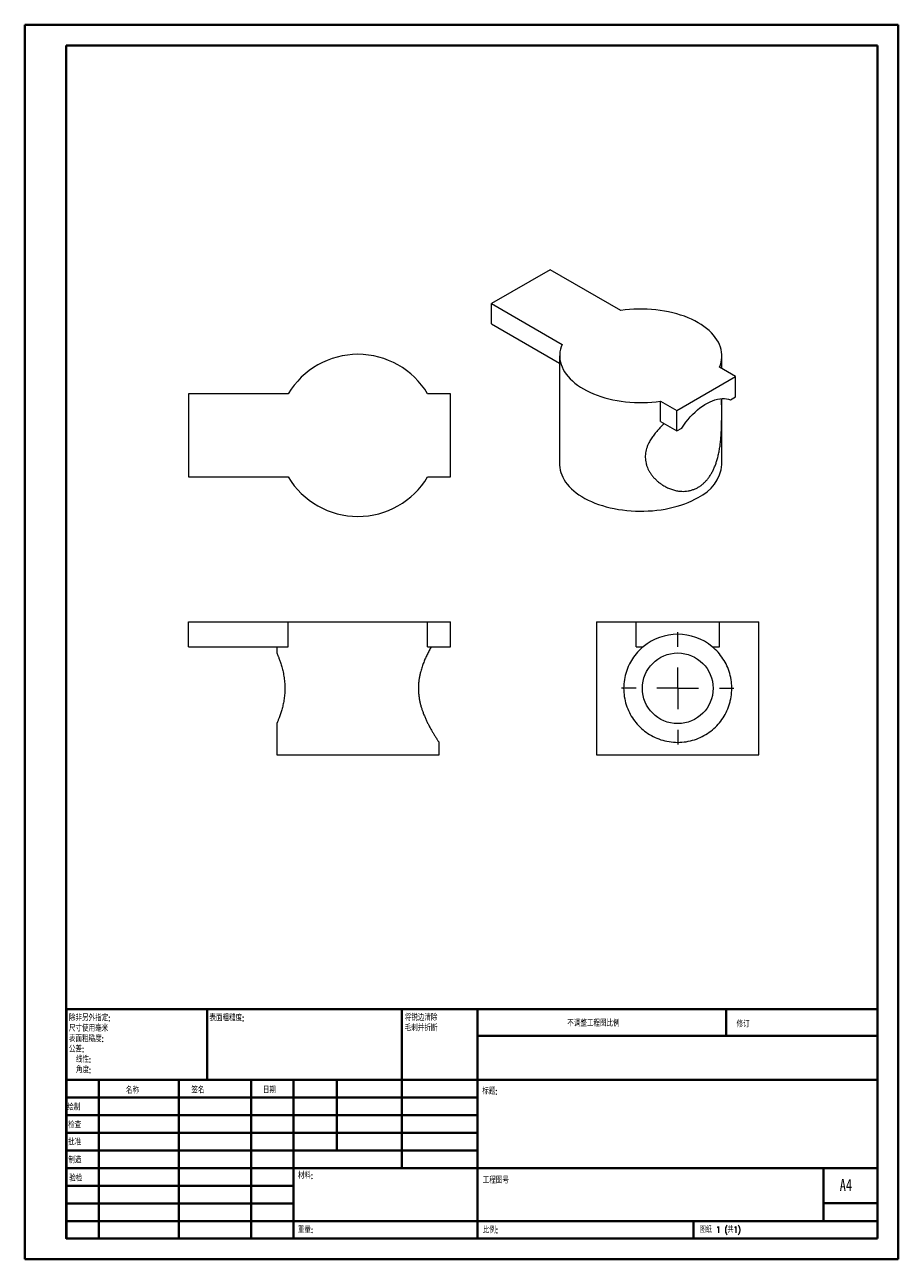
# Model space of a CAD drawing. Header units: millimetres. Extents: x 0 to 210, y 0 to 297.
import ezdxf

# ---------------------------------------------------------------- set-up
doc = ezdxf.new("R2010")
doc.units = ezdxf.units.MM
doc.styles.add('SLDTEXTSTYLE0', font='TXT', dxfattribs={"width": 0.75, "bigfont": 'bigfont'})
doc.styles.add('SLDTEXTSTYLE1', font='TXT', dxfattribs={"width": 0.75})
doc.styles.add('SLDTEXTSTYLE2', font='TXT', dxfattribs={"width": 0.694444, "bigfont": 'bigfont'})

# ---------------------------------------------------------------- blocks, each defined once
blk = doc.blocks.new('SW_NOTE_0')
at = {"color": 0, "linetype": 'Continuous', "lineweight": 0, "char_height": 1.5, "attachment_point": 1, "style": 'SLDTEXTSTYLE0'}
for s, insert in [('\\M+18FAB锐边\\M+190B4\\M+18F9C', (0, 1.93)), ('\\M+196D1\\M+18E68\\M+19BF3\\M+190DC\\M+19266', (0, -0.57))]:
    blk.add_mtext(s, dxfattribs=dict(at, insert=insert))
blk = doc.blocks.new('SW_NOTE_1')
at = {"color": 0, "linetype": 'Continuous', "lineweight": 0, "char_height": 1.5, "attachment_point": 1, "style": 'SLDTEXTSTYLE0'}
for s, insert in [('\\M+18F9C\\M+194F1另\\M+18A4F\\M+18E77\\M+192E8:', (0, 1.93)), ('\\M+18EDA\\M+190A1\\M+18E67\\M+19770\\M+19F7C\\M+195C4', (0, -0.57)), ('\\M+1955C\\M+196CA\\M+19165糙\\M+19378:', (0, -3.07)), ('\\M+18CF6\\M+18DB7:', (0, -5.57)), ('线\\M+190AB:', (1.69, -8.07)), ('\\M+18A70\\M+19378:', (1.69, -10.57))]:
    blk.add_mtext(s, dxfattribs=dict(at, insert=insert))
blk = doc.blocks.new('SW_CENTERMARKSYMBOL_0')
at = {"color": 0, "linetype": 'Continuous', "lineweight": 0}
for p, q in [((0, 10), (0, 13.5)), ((0, 0), (0, 5)), ((-10, 0), (-13.5, 0)), ((0, 0), (-5, 0)), ((0, 0), (0, -5)), ((0, 0), (5, 0)), ((10, 0), (13.5, 0)), ((0, -10), (0, -13.5))]:
    blk.add_line(p, q, dxfattribs=at)

msp = doc.modelspace()

# ---------------------------------------------------------------- linework, layer by layer
at = {"color": 7, "linetype": 'Continuous', "lineweight": 40}
for p, q in [((0.08, 0.21), (0.08, 297.21)), ((0.08, 297.21), (210.08, 297.21)), ((210.08, 0.21), (210.08, 297.21)), ((210.08, 292.21), (210.08, 297.21)), ((10.08, 292.21), (205.08, 292.21)), ((10.08, 5.21), (10.08, 292.21)), ((205.08, 5.21), (205.08, 292.21)), ((10.11, 60.37), (205.08, 60.37)), ((10.11, 60.37), (10.11, 5.12)), ((43.91, 43.37), (43.91, 60.37)), ((90.71, 60.37), (90.71, 22.12)), ((108.91, 60.37), (108.91, 5.12)), ((168.68, 54.09), (168.68, 60.46)), ((205.08, 54), (108.91, 54)), ((205.08, 43.37), (10.11, 43.37)), ((17.91, 43.37), (17.91, 5.12)), ((37.1, 43.37), (37.1, 5.12)), ((54.51, 43.37), (54.51, 5.12)), ((64.71, 5.12), (64.71, 43.37)), ((75.11, 26.37), (75.11, 43.37)), ((108.91, 39.12), (10.11, 39.12)), ((108.91, 34.87), (10.11, 34.87)), ((108.91, 30.62), (10.11, 30.62)), ((108.91, 26.37), (10.11, 26.37)), ((64.71, 22.12), (10.11, 22.12)), ((64.71, 22.12), (205.08, 22.12)), ((192.08, 9.46), (192.08, 22.21)), ((64.71, 17.87), (10.11, 17.87)), ((64.71, 13.62), (10.11, 13.62)), ((205.08, 13.71), (192.08, 13.71)), ((10.11, 9.37), (205.08, 9.37)), ((160.88, 5.21), (160.88, 9.46)), ((10.08, 5.21), (205.08, 5.21)), ((205.08, 5.21), (180.99, 5.21)), ((0.08, 0.21), (210.08, 0.21))]:
    msp.add_line(p, q, dxfattribs=at)
at = {"color": 7, "linetype": 'Continuous', "lineweight": 15}
for p, q in [((126.43, 238.28), (112.29, 230.11)), ((143.4, 228.48), (126.43, 238.28)), ((112.29, 230.11), (129.26, 220.32)), ((112.29, 225.22), (112.29, 230.11)), ((112.29, 225.22), (128.67, 215.76)), ((128.67, 217.57), (128.67, 191.44)), ((167.67, 214.47), (167.67, 217.57)), ((170.98, 212.56), (167.08, 214.81)), ((156.84, 204.4), (170.98, 212.56)), ((170.98, 207.66), (170.98, 212.56)), ((63.44, 208.42), (39.44, 208.42)), ((39.44, 208.42), (39.44, 188.42)), ((102.44, 208.42), (96.92, 208.42)), ((102.44, 188.42), (102.44, 208.42)), ((152.94, 206.65), (156.84, 204.4)), ((152.94, 201.75), (152.94, 206.65)), ((167.67, 191.44), (167.67, 207.27)), ((169.78, 206.97), (170.98, 207.66)), ((156.84, 199.5), (156.84, 204.4)), ((152.94, 201.75), (156.84, 199.5)), ((156.84, 199.5), (158.04, 200.19)), ((39.44, 188.42), (63.44, 188.42)), ((96.92, 188.42), (102.44, 188.42)), ((39.44, 147.57), (39.44, 153.57)), ((39.44, 153.57), (63.44, 153.57)), ((63.44, 147.57), (63.44, 153.57)), ((63.44, 153.57), (96.92, 153.57)), ((96.92, 147.57), (96.92, 153.57)), ((96.92, 153.57), (102.44, 153.57)), ((102.44, 147.57), (102.44, 153.57)), ((137.56, 153.57), (137.56, 121.57)), ((137.56, 153.57), (147.06, 153.57)), ((147.06, 147.57), (147.06, 153.57)), ((147.06, 153.57), (167.06, 153.57)), ((167.06, 147.57), (167.06, 153.57)), ((167.06, 153.57), (176.56, 153.57)), ((176.56, 121.57), (176.56, 153.57)), ((39.44, 147.57), (63.44, 147.57)), ((60.68, 147.57), (60.68, 146.07)), ((96.92, 147.57), (102.44, 147.57)), ((147.06, 147.57), (148.75, 147.57)), ((165.37, 147.57), (167.06, 147.57)), ((60.68, 129.08), (60.68, 121.57)), ((99.68, 121.57), (99.68, 124.58)), ((60.68, 121.57), (99.68, 121.57)), ((137.56, 121.57), (157.06, 121.57)), ((157.06, 121.57), (176.56, 121.57))]:
    msp.add_line(p, q, dxfattribs=at)
at = {"color": 7, "linetype": 'Continuous', "lineweight": 15, "flags": 128}
for points in [[(167.08, 214.81), (167.31, 215.41), (167.48, 216.01), (167.6, 216.62), (167.66, 217.23), (167.66, 217.84), (167.61, 218.46), (167.5, 219.06), (167.33, 219.67), (167.1, 220.26), (166.82, 220.85), (166.48, 221.43), (166.09, 222), (165.65, 222.56), (165.15, 223.1), (164.61, 223.62), (164.01, 224.13), (163.37, 224.62), (162.69, 225.08), (161.96, 225.53), (161.19, 225.95), (160.38, 226.34), (159.54, 226.71), (158.66, 227.06), (157.75, 227.37), (156.82, 227.66), (155.85, 227.91), (154.87, 228.14), (153.87, 228.33), (152.84, 228.5), (151.81, 228.63), (150.76, 228.72), (149.71, 228.79), (148.65, 228.82), (147.59, 228.82), (146.53, 228.78), (145.48, 228.72), (144.44, 228.62), (143.4, 228.48)], [(129.26, 220.32), (129.03, 219.72), (128.86, 219.12), (128.74, 218.51), (128.68, 217.9), (128.68, 217.29), (128.73, 216.68), (128.84, 216.07), (129.01, 215.47), (129.24, 214.87), (129.52, 214.28), (129.86, 213.7), (130.25, 213.13), (130.69, 212.57), (131.19, 212.03), (131.73, 211.51), (132.33, 211), (132.97, 210.52), (133.65, 210.05), (134.38, 209.61), (135.15, 209.19), (135.96, 208.79), (136.8, 208.42), (137.68, 208.08), (138.59, 207.76), (139.52, 207.48), (140.49, 207.22), (141.47, 206.99), (142.47, 206.8), (143.5, 206.64), (144.53, 206.51), (145.58, 206.41), (146.63, 206.34), (147.69, 206.31), (148.75, 206.31), (149.8, 206.35), (150.86, 206.42), (151.9, 206.52), (152.94, 206.65)], [(158.04, 200.19), (158.52, 200.9), (159.02, 201.58), (159.54, 202.23), (160.08, 202.86), (160.64, 203.45), (161.22, 204.01), (161.8, 204.53), (162.4, 205.01), (163, 205.45), (163.61, 205.85), (164.21, 206.2), (164.82, 206.5), (165.42, 206.76), (166.01, 206.96), (166.6, 207.12), (167.17, 207.22), (167.73, 207.28), (168.28, 207.28), (168.8, 207.23), (169.3, 207.12), (169.78, 206.97)], [(128.67, 191.44), (128.67, 191.29), (128.71, 190.69), (128.81, 190.09), (128.96, 189.5), (129.17, 188.91), (129.43, 188.33), (129.74, 187.76), (130.1, 187.2), (130.52, 186.65), (130.99, 186.11), (131.5, 185.59), (132.07, 185.09), (132.67, 184.6), (133.32, 184.14), (134.02, 183.69), (134.75, 183.27), (135.53, 182.87), (136.33, 182.49), (137.17, 182.14), (138.05, 181.82), (138.95, 181.52), (139.88, 181.25), (140.83, 181.01), (141.8, 180.8), (142.79, 180.62), (143.79, 180.47), (144.81, 180.35), (145.84, 180.26), (146.87, 180.2), (147.91, 180.18), (148.95, 180.19), (149.98, 180.23), (151.01, 180.3), (152.04, 180.4), (153.05, 180.54), (154.05, 180.7), (155.03, 180.9), (155.99, 181.13), (156.93, 181.38), (157.84, 181.66), (158.73, 181.97), (159.59, 182.31), (160.41, 182.68), (161.2, 183.06), (161.96, 183.48)]]:
    msp.add_lwpolyline(points, dxfattribs=at)
at = {"color": 7, "linetype": 'Continuous', "lineweight": 15}
msp.add_circle((157.06, 137.57), 8.5, dxfattribs=at)
for centre, radius, start, end in [((80.18, 198.42), 19.5, 30.8519, 149.1481), ((158.04, 192.32), 9.67, 293.9111, 354.7687), ((80.18, 198.42), 19.5, 210.8519, 329.1481), ((157.06, 137.57), 13, 50.2849, 129.7151)]:
    msp.add_arc(centre, radius, start, end, dxfattribs=at)
for points, knots in [([(153.83, 201.23), (153.8, 201.21), (153.43, 200.87), (152.81, 200.25), (151.99, 199.36), (151.27, 198.49), (150.64, 197.57), (150.15, 196.72), (149.79, 195.95), (149.55, 195.26), (149.37, 194.56), (149.27, 193.84), (149.24, 193.13), (149.3, 192.42), (149.43, 191.72), (149.63, 191.04), (149.89, 190.39), (150.21, 189.78), (150.58, 189.19), (151.02, 188.59), (151.54, 188), (152.15, 187.42), (152.8, 186.89), (153.54, 186.38), (154.37, 185.92), (155.29, 185.51), (156.25, 185.21), (157.16, 185.03), (158.01, 184.95), (158.8, 184.96), (159.58, 185.05), (160.35, 185.23), (161.1, 185.49), (161.82, 185.83), (162.51, 186.26), (163.14, 186.76), (163.72, 187.31), (164.24, 187.9), (164.72, 188.55), (165.17, 189.26), (165.58, 190.03), (165.94, 190.85), (166.27, 191.71), (166.56, 192.65), (166.82, 193.66), (167.05, 194.74), (167.23, 195.85), (167.36, 196.95), (167.46, 198), (167.53, 199.02), (167.57, 200.04), (167.61, 200.99), (167.62, 201.84), (167.63, 202.61), (167.64, 203.35), (167.64, 204.06), (167.64, 204.71), (167.63, 205.32), (167.62, 205.88), (167.59, 206.43), (167.56, 206.89), (167.53, 207.14), (167.52, 207.24)], [0, 0, 0, 0, 0.002026, 0.026241, 0.046979, 0.067715, 0.089111, 0.110501, 0.125257, 0.14001, 0.155166, 0.170319, 0.185093, 0.199866, 0.215113, 0.230361, 0.244568, 0.258777, 0.273272, 0.287768, 0.304883, 0.322, 0.339452, 0.356905, 0.37761, 0.398313, 0.419652, 0.440987, 0.45764, 0.474292, 0.491408, 0.508522, 0.525193, 0.541863, 0.559095, 0.576327, 0.591882, 0.607437, 0.623396, 0.639356, 0.655892, 0.672429, 0.689325, 0.706221, 0.725369, 0.744517, 0.764117, 0.783716, 0.801216, 0.818713, 0.83667, 0.854624, 0.86894, 0.883254, 0.897975, 0.912695, 0.927019, 0.941344, 0.956074, 0.970806, 0.98897, 1, 1, 1, 1]), ([(60.68, 146.07), (60.68, 146.07), (60.68, 146.06), (60.72, 145.98), (60.78, 145.84), (60.86, 145.65), (60.95, 145.42), (61.07, 145.13), (61.2, 144.8), (61.34, 144.42), (61.49, 144), (61.65, 143.52), (61.81, 143), (61.97, 142.43), (62.12, 141.83), (62.26, 141.17), (62.39, 140.48), (62.49, 139.78), (62.57, 139.08), (62.61, 138.38), (62.63, 137.66), (62.62, 136.75), (62.55, 135.86), (62.45, 135.03), (62.31, 134.21), (62.11, 133.23), (61.86, 132.32), (61.65, 131.64), (61.49, 131.16), (61.33, 130.71), (61.18, 130.31), (61.04, 129.95), (60.92, 129.65), (60.82, 129.41), (60.75, 129.23), (60.7, 129.13), (60.68, 129.07), (60.68, 129.08), (60.68, 129.08)], [0, 0, 0, 0, 0.02482, 0.04964, 0.075218, 0.100798, 0.125605, 0.150413, 0.175877, 0.201343, 0.227382, 0.253422, 0.280141, 0.306859, 0.334256, 0.361651, 0.389928, 0.418203, 0.444146, 0.470089, 0.496934, 0.52378, 0.571334, 0.595795, 0.620258, 0.668966, 0.718861, 0.745479, 0.772098, 0.799447, 0.826795, 0.854064, 0.881333, 0.909512, 0.93769, 0.963104, 0.988518, 1, 1, 1, 1]), ([(97.82, 147.57), (97.66, 147.28), (97.33, 146.7), (96.85, 145.76), (96.4, 144.8), (95.99, 143.82), (95.6, 142.77), (95.29, 141.76), (95.07, 140.84), (94.91, 140.01), (94.79, 139.15), (94.72, 138.28), (94.7, 137.42), (94.74, 136.55), (94.83, 135.68), (94.96, 134.83), (95.13, 134.03), (95.33, 133.26), (95.56, 132.51), (95.84, 131.73), (96.14, 130.95), (96.49, 130.15), (96.85, 129.4), (97.23, 128.64), (97.64, 127.89), (98.05, 127.16), (98.44, 126.5), (98.78, 125.96), (99.04, 125.54), (99.26, 125.21), (99.43, 124.94), (99.57, 124.74), (99.64, 124.62), (99.68, 124.57), (99.67, 124.58), (99.67, 124.58)], [0, 0, 0, 0, 0.042275, 0.084935, 0.121471, 0.158004, 0.195699, 0.233384, 0.25938, 0.285373, 0.312073, 0.338771, 0.364798, 0.390826, 0.417687, 0.444552, 0.469582, 0.494614, 0.520151, 0.545689, 0.575843, 0.605999, 0.636746, 0.667494, 0.703972, 0.740447, 0.77804, 0.815628, 0.844967, 0.874304, 0.904459, 0.934611, 0.963981, 0.99335, 1, 1, 1, 1]), ([(148.75, 147.57), (148.26, 147.16), (147.8, 146.72), (146.94, 145.76), (146.54, 145.24), (145.84, 144.17), (145.53, 143.61), (145.12, 142.72), (144.99, 142.42), (144.76, 141.79), (144.66, 141.47), (144.38, 140.5), (144.24, 139.84), (144.08, 138.48), (144.04, 137.78), (144.09, 136.41), (144.17, 135.74), (144.44, 134.4), (144.62, 133.75), (145.07, 132.5), (145.35, 131.9), (145.97, 130.75), (146.33, 130.21), (147.1, 129.19), (147.53, 128.7), (148.46, 127.81), (148.95, 127.39), (150, 126.64), (150.56, 126.3), (151.75, 125.69), (152.37, 125.43), (153.64, 125.01), (154.3, 124.85), (155.67, 124.63), (156.35, 124.58), (157.72, 124.57), (158.41, 124.63), (159.77, 124.84), (160.43, 125), (161.71, 125.42), (162.34, 125.67), (163.52, 126.27), (164.08, 126.61), (165.14, 127.37), (165.65, 127.79), (166.57, 128.69), (167, 129.17), (167.78, 130.19), (168.13, 130.73), (168.76, 131.87), (169.04, 132.47), (169.38, 133.4), (169.48, 133.72), (169.66, 134.37), (169.74, 134.7), (169.94, 135.7), (170.02, 136.38), (170.06, 137.41), (170.06, 137.76), (170.04, 138.45), (170.01, 138.79), (169.89, 139.81), (169.75, 140.48), (169.19, 142.43), (168.65, 143.61), (167.22, 145.79), (166.37, 146.74), (165.37, 147.57)], [0, 0, 0, 0, 0.03125, 0.03125, 0.0625, 0.0625, 0.09375, 0.09375, 0.109375, 0.109375, 0.125, 0.125, 0.15625, 0.15625, 0.1875, 0.1875, 0.21875, 0.21875, 0.25, 0.25, 0.28125, 0.28125, 0.3125, 0.3125, 0.34375, 0.34375, 0.375, 0.375, 0.40625, 0.40625, 0.4375, 0.4375, 0.46875, 0.46875, 0.5, 0.5, 0.53125, 0.53125, 0.5625, 0.5625, 0.59375, 0.59375, 0.625, 0.625, 0.65625, 0.65625, 0.6875, 0.6875, 0.71875, 0.71875, 0.75, 0.75, 0.765625, 0.765625, 0.78125, 0.78125, 0.8125, 0.8125, 0.828125, 0.828125, 0.84375, 0.84375, 0.875, 0.875, 0.9375, 0.9375, 1, 1, 1, 1])]:
    msp.add_open_spline(points, degree=3, knots=knots, dxfattribs=at)

# ---------------------------------------------------------------- block references
at = {"color": 7, "linetype": 'Continuous', "lineweight": 0}
for name, p in [('SW_CENTERMARKSYMBOL_0', (157.06, 137.57)), ('SW_NOTE_1', (10.7, 57.11)), ('SW_NOTE_0', (91.42, 57.19))]:
    msp.add_blockref(name, p, dxfattribs=at)

# ---------------------------------------------------------------- texts
at = {"color": 7, "linetype": 'Continuous', "lineweight": 0, "attachment_point": 1}
for s, insert, char_height, style in [('\\M+1955C\\M+196CA\\M+19165糙\\M+19378:', (44.48, 59.04), 1.5, 'SLDTEXTSTYLE0'), ('\\M+19573调\\M+190AE\\M+18D48\\M+192F6图\\M+194E4\\M+197E1', (130.49, 57.75), 1.5, 'SLDTEXTSTYLE0'), ('\\M+18F43订', (171.21, 57.55), 1.5, 'SLDTEXTSTYLE0'), ('\\M+196BC\\M+18FCC', (24.43, 41.62), 1.5, 'SLDTEXTSTYLE0'), ('签\\M+196BC', (40.14, 41.68), 1.5, 'SLDTEXTSTYLE0'), ('\\M+193FA\\M+18AFA', (57.33, 41.7), 1.5, 'SLDTEXTSTYLE0'), ('标题:', (110.07, 41.4), 1.5, 'SLDTEXTSTYLE0'), ('绘\\M+190A7', (10.32, 37.55), 1.5, 'SLDTEXTSTYLE0'), ('检查', (10.52, 33.28), 1.5, 'SLDTEXTSTYLE0'), ('\\M+194E1\\M+18F79', (10.51, 29.19), 1.5, 'SLDTEXTSTYLE0'), ('\\M+190A7\\M+191A2', (10.57, 24.85), 1.5, 'SLDTEXTSTYLE0'), ('\\M+18DDE\\M+197BF:', (65.76, 21.11), 1.5, 'SLDTEXTSTYLE0'), ('验检', (10.78, 20.47), 1.5, 'SLDTEXTSTYLE0'), ('\\M+18D48\\M+192F6图\\M+18D86', (110.18, 19.99), 1.5, 'SLDTEXTSTYLE0'), ('A4', (196, 19.52), 2.91, 'SLDTEXTSTYLE1'), ('\\M+18F64\\M+197CA:', (65.73, 8.07), 1.4986, 'SLDTEXTSTYLE0'), ('\\M+194E4\\M+197E1:', (110.18, 8.02), 1.5, 'SLDTEXTSTYLE0'), ('图纸 1 (\\M+18BA41)', (162.36, 8.11), 1.5, 'SLDTEXTSTYLE2')]:
    msp.add_mtext(s, dxfattribs=dict(at, insert=insert, char_height=char_height, style=style))

doc.saveas('drawing.dxf')
